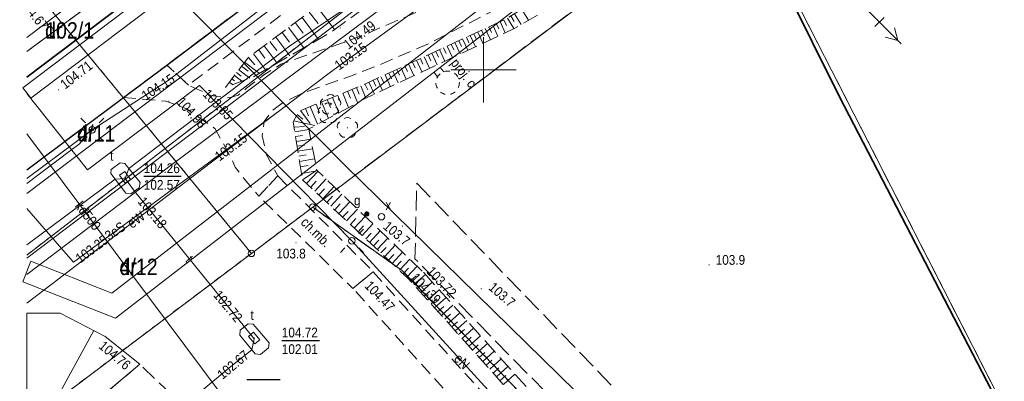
# Model space of a CAD drawing. Extents: x 7490163 to 7490671, y 5783984 to 5784563.
# Tile 5 of 43: x 7490264 to 7490340, y 5784326 to 5784354. Entities that reach past the tile are written whole.
import ezdxf
from ezdxf.enums import TextEntityAlignment as Align

# ---------------------------------------------------------------- set-up
doc = ezdxf.new("R2010")
doc.units = 0
doc.header["$MEASUREMENT"] = 0
for name, pattern in [('0.4_0.4', [0.8, 0.4, -0.4]), ('1.5_0.5', [2, 1.5, -0.5]), ('218-500', [1, 0.5, -0.5]), ('219-500', [0]), ('l219_500', [0]), ('l32_500', [0]), ('mz1.0_0.5', [1.5, 1, -0.5]), ('mz1.25_0.5', [1.75, 1.25, -0.5]), ('mz2.0_0.5', [2.5, 2, -0.5])]:
    doc.linetypes.add(name, pattern=pattern)
doc.layers.get('0').update_dxf_attribs({"linetype": 'CONTINUOUS', "lineweight": 5})
doc.layers.get('0').transparency = 0.8
for name, color, linetype, transparency in [('0-Inne (niezydentyfikowane)', 7, 'CONTINUOUS', 0.8), ('202-Punkt graniczny stabilizowany trwale', 7, 'CONTINUOUS', 0.8), ('203-Punkt załamania granicy działki nie stabilizowany', 7, 'CONTINUOUS', 0.8), ('210-Oznaczenie użytku', 7, 'CONTINUOUS', 0.8), ('211-Nr działki', 7, 'CONTINUOUS', 0.8), ('216-Granica obrębu', 7, 'CONTINUOUS', 0.8), ('217-Granica konturu klasyfikcyjnego', 7, 'CONTINUOUS', 0.8), ('218-Granica użytku', 7, 'CONTINUOUS', 0.8), ('219-Linia granicy', 7, 'CONTINUOUS', 0.8), ('chodnik (powierzchnia)', 7, 'CONTINUOUS', 0.8), ('chodnik (powierzchnia)-Atr17', 7, 'CONTINUOUS', 0.8), ('drzewo liściaste (punkt)', 7, 'CONTINUOUS', 0.8), ('jezdnia (powierzchnia)', 7, 'CONTINUOUS', 0.8), ('komora podziemna - przewód telekomunikacyjny (powierzchnia)', 7, 'CONTINUOUS', 0.8), ('krawężnik (linia)', 7, 'CONTINUOUS', 0.8), ('latarnia (punkt)', 7, 'CONTINUOUS', 0.8), ('ogrodzenie trwałe (linia)', 7, 'CONTINUOUS', 0.8), ('przewód ciepłowniczy - projektowany lub w budowie (linia) - ob. projektowany', 7, 'CONTINUOUS', 0.8), ('przewód ciepłowniczy - projektowany lub w budowie (linia) - ob. projektowany-Atr1', 7, 'CONTINUOUS', 0.8), ('przewód elektroenergetyczny (linia)', 7, 'CONTINUOUS', 0.8), ('przewód elektroenergetyczny (linia)-Atr1', 7, 'CONTINUOUS', 0.8), ('przewód elektroenergetyczny wysokiego napięcia (linia) - symbol', 7, 'CONTINUOUS', 0.8), ('przewód gazowy (linia)', 7, 'CONTINUOUS', 0.8), ('przewód kanalizacyjny (linia)', 7, 'CONTINUOUS', 0.8), ('przewód kanalizacyjny (linia)-Atr1', 7, 'CONTINUOUS', 0.8), ('przewód kanalizacyjny - projektowany lub w budowie (linia) - ob. projektowany', 7, 'CONTINUOUS', 0.8), ('przewód telekomunikacyjny (linia)', 7, 'CONTINUOUS', 0.8), ('przewód telekomunikacyjny (linia)-Atr1', 7, 'CONTINUOUS', 0.8), ('punkt o określonej wysokości (sieć elektroenergetyczna)', 7, 'CONTINUOUS', 0.8), ('punkt o określonej wysokości (sieć elektroenergetyczna)-Atr2', 7, 'CONTINUOUS', 0.8), ('punkt o określonej wysokości (sieć kanalizacyjna)-Atr2', 7, 'CONTINUOUS', 0.8), ('punkt o określonej wysokości (sieć telekomunikacyjna)', 7, 'CONTINUOUS', 0.8), ('punkt o określonej wysokości (sieć telekomunikacyjna)-Atr2', 7, 'CONTINUOUS', 0.8), ('punkt o określonej wysokości (sieć telekomunikacyjna)-Atr3', 7, 'CONTINUOUS', 0.8), ('punkt wysokościowy naturalny', 7, 'CONTINUOUS', 0.8), ('punkt wysokościowy naturalny-Atr2', 7, 'CONTINUOUS', 0.8), ('punkt wysokościowy sztuczny', 7, 'CONTINUOUS', 0.8), ('punkt wysokościowy sztuczny-Atr2', 7, 'CONTINUOUS', 0.8), ('skarpa nieumocniona (powierzchnia)', 7, 'CONTINUOUS', 0.8), ('skarpa umocniona (powierzchnia)', 7, 'CONTINUOUS', 0.8), ('studzienka okrągła - przewód niezidentyfikowany (punkt)', 7, 'CONTINUOUS', 0.8), ('studzienka okrągła - przewód niezidentyfikowany (punkt)-Atr17', 7, 'CONTINUOUS', 0.8), ('urządzenie techniczne projektowane lub w budowie (sieć ciepłownicza) - powierzchnia - ob. projektowany', 7, 'CONTINUOUS', 0.8), ('Wstawianie ramki sekcyjnej z opisem', 7, 'CONTINUOUS', 0.8), ('właz prostokątny - siec telekomunikacyjna (punkt)', 7, 'CONTINUOUS', 0.8), ('właz prostokątny - siec telekomunikacyjna (punkt)-Atr17', 7, 'CONTINUOUS', 0.8), ('zasuwa - siec gazowa (punkt)', 7, 'CONTINUOUS', 0.8), ('zasuwa - siec gazowa (punkt)-Atr17', 7, 'CONTINUOUS', 0.8), ('ścieżka (powierzchnia)', 7, 'CONTINUOUS', 0.8)]:
    doc.layers.add(name, color=color, linetype=linetype, transparency=transparency)
doc.styles.get("Standard").update_dxf_attribs({"font": 'txt', "width": 0.75})
doc.linetypes.add('902-500', pattern='A,3.75,0,[1,ksztalty.shx,S=0.5,R=0,X=0,Y=0],3.75', length=7.5)

# ---------------------------------------------------------------- blocks, each defined once
blk = doc.blocks.new('PW02')
at = {"linetype": 'Continuous', "lineweight": 13}
h = blk.add_hatch(color=0, dxfattribs=at)
edge = h.paths.add_edge_path()
edge.add_arc((0, 0), 0.045, 0, 360)
blk = doc.blocks.new('PW01')
at = {"linetype": 'Continuous', "lineweight": 13}
h = blk.add_hatch(color=0, dxfattribs=at)
edge = h.paths.add_edge_path()
edge.add_arc((0, 0), 0.045, 0, 360)
blk = doc.blocks.new('SM01')
at = {"color": 0, "linetype": 'Continuous', "lineweight": 13}
for p, q in [((-0.53, 0.531), (-0.883, 0.884)), ((0.531, 0.531), (0.884, 0.884)), ((-0.53, -0.53), (-0.883, -0.883)), ((0.531, -0.53), (0.884, -0.883))]:
    blk.add_line(p, q, dxfattribs=at)
blk.add_circle((0, 0), 0.25, dxfattribs=at)
blk = doc.blocks.new('US22B')
at = {"color": 0, "linetype": 'Continuous', "lineweight": 0}
blk.add_lwpolyline([(-0.375, -0.25), (0.375, -0.25), (0.375, 0.25), (-0.375, 0.25)], close=True, dxfattribs=at)
blk = doc.blocks.new('US25')
at = {"linetype": 'Continuous', "lineweight": 0}
h = blk.add_hatch(color=0, dxfattribs=at)
edge = h.paths.add_edge_path()
edge.add_arc((0, 0), 0.2, 0, 360)
blk = doc.blocks.new('US15')
at = {"color": 0, "linetype": 'Continuous', "lineweight": 13}
blk.add_circle((0, 0), 0.25, dxfattribs=at)
blk = doc.blocks.new('OP021')
at = {"linetype": 'Continuous', "lineweight": 13}
h = blk.add_hatch(color=0, dxfattribs=at)
edge = h.paths.add_edge_path()
edge.add_arc((0, 0), 0.05, 0, 360)
at = {"color": 0, "linetype": 'Continuous', "lineweight": 13}
for centre, start, end in [((0, 0.4), 49.272, 130.728), ((-0.38, 0.124), 121.308, 202.548), ((0.38, 0.124), 337.452, 58.692), ((-0.235, -0.324), 193.221, 274.871), ((0.235, -0.324), 265.129, 346.779)]:
    blk.add_arc(centre, 0.4, start, end, dxfattribs=at)
blk = doc.blocks.new('PE02')
at = {"color": 0, "linetype": 'Continuous', "lineweight": 13}
for p, q in [((10.35, 0), (0, 0)), ((8, -0.5), (8, 0.5)), ((10, 0), (9.134, 0.5)), ((10, 0), (9.134, -0.5))]:
    blk.add_line(p, q, dxfattribs=at)
blk = doc.blocks.new('203')
at = {"linetype": 'Continuous', "lineweight": 0}
h = blk.add_hatch(color=0, dxfattribs=at)
edge = h.paths.add_edge_path()
edge.add_arc((0, 0), 0.045, 0, 360)
blk = doc.blocks.new('202')
at = {"color": 0, "linetype": 'Continuous', "lineweight": 0}
blk.add_circle((0, 0), 0.25, dxfattribs=at)

msp = doc.modelspace()

# ---------------------------------------------------------------- linework, layer by layer
at = {"layer": '0-Inne (niezydentyfikowane)', "color": 7, "linetype": 'Continuous', "lineweight": 13}
for p, q in [((7490287.22, 5784354.87), (7490288.57, 5784353.09)), ((7490286.09, 5784354.02), (7490287.35, 5784352.33)), ((7490286.64, 5784354.43), (7490287.31, 5784353.56)), ((7490302.11, 5784354.14), (7490302.36, 5784353.72)), ((7490302.39, 5784354.3), (7490302.89, 5784353.47)), ((7490302.94, 5784354.64), (7490303.46, 5784353.8)), ((7490285.56, 5784353.62), (7490286.16, 5784352.81)), ((7490300.42, 5784353.3), (7490300.62, 5784352.87)), ((7490300.71, 5784353.43), (7490301.1, 5784352.58)), ((7490300.99, 5784353.57), (7490301.19, 5784353.14)), ((7490301.28, 5784353.7), (7490301.67, 5784352.84)), ((7490301.56, 5784353.83), (7490301.76, 5784353.4)), ((7490301.84, 5784353.97), (7490302.34, 5784353.16)), ((7490284.08, 5784352.52), (7490285.15, 5784351.08)), ((7490284.55, 5784352.87), (7490285.11, 5784352.12)), ((7490285.05, 5784353.24), (7490286.21, 5784351.68)), ((7490298.98, 5784352.64), (7490299.38, 5784351.77)), ((7490299.27, 5784352.77), (7490299.47, 5784352.34)), ((7490299.56, 5784352.9), (7490299.96, 5784352.04)), ((7490299.85, 5784353.04), (7490300.05, 5784352.61)), ((7490300.13, 5784353.17), (7490300.53, 5784352.31)), ((7490283.19, 5784351.85), (7490284.18, 5784350.52)), ((7490283.62, 5784352.18), (7490284.14, 5784351.49)), ((7490297.23, 5784351.83), (7490297.63, 5784350.95)), ((7490297.52, 5784351.96), (7490297.72, 5784351.53)), ((7490297.81, 5784352.1), (7490298.22, 5784351.22)), ((7490298.11, 5784352.23), (7490298.31, 5784351.8)), ((7490298.4, 5784352.37), (7490298.8, 5784351.5)), ((7490298.69, 5784352.5), (7490298.89, 5784352.07)), ((7490282.36, 5784351.24), (7490283.28, 5784350.01)), ((7490282.76, 5784351.54), (7490283.24, 5784350.9)), ((7490295.45, 5784351.01), (7490295.87, 5784350.12)), ((7490295.75, 5784351.15), (7490295.96, 5784350.7)), ((7490296.05, 5784351.28), (7490296.46, 5784350.4)), ((7490296.34, 5784351.42), (7490296.55, 5784350.98)), ((7490296.64, 5784351.56), (7490297.05, 5784350.67)), ((7490296.93, 5784351.69), (7490297.14, 5784351.25)), ((7490281.44, 5784350.28), (7490281.94, 5784349.9)), ((7490281.68, 5784350.6), (7490282.8, 5784349.74)), ((7490281.97, 5784350.94), (7490282.47, 5784350.39)), ((7490293.96, 5784350.32), (7490294.17, 5784349.87)), ((7490294.26, 5784350.46), (7490294.67, 5784349.56)), ((7490294.56, 5784350.6), (7490294.77, 5784350.15)), ((7490294.86, 5784350.74), (7490295.27, 5784349.84)), ((7490295.16, 5784350.87), (7490295.36, 5784350.43)), ((7490280.9, 5784349.58), (7490281.47, 5784349.14)), ((7490281.06, 5784349.79), (7490281.41, 5784349.52)), ((7490281.24, 5784350.01), (7490282.08, 5784349.37)), ((7490292.14, 5784349.48), (7490292.35, 5784349.03)), ((7490292.45, 5784349.62), (7490292.87, 5784348.71)), ((7490292.75, 5784349.76), (7490292.96, 5784349.31)), ((7490293.05, 5784349.9), (7490293.47, 5784349)), ((7490293.35, 5784350.04), (7490293.56, 5784349.59)), ((7490293.66, 5784350.18), (7490294.07, 5784349.28)), ((7490280.5, 5784349.06), (7490280.75, 5784348.87)), ((7490280.7, 5784349.32), (7490280.91, 5784349.16)), ((7490290.6, 5784348.78), (7490290.99, 5784347.83)), ((7490290.91, 5784348.92), (7490291.13, 5784348.46)), ((7490291.22, 5784349.06), (7490291.65, 5784348.14)), ((7490291.53, 5784349.2), (7490291.74, 5784348.74)), ((7490291.84, 5784349.34), (7490292.26, 5784348.43)), ((7490288.83, 5784348.05), (7490289.06, 5784347.48)), ((7490289.21, 5784348.21), (7490289.65, 5784347.12)), ((7490289.58, 5784348.36), (7490289.79, 5784347.83)), ((7490289.93, 5784348.5), (7490290.34, 5784347.49)), ((7490290.27, 5784348.64), (7490290.47, 5784348.15)), ((7490287.16, 5784347.37), (7490287.42, 5784346.71)), ((7490287.59, 5784347.55), (7490288.11, 5784346.28)), ((7490288.02, 5784347.72), (7490288.27, 5784347.11)), ((7490288.43, 5784347.89), (7490288.91, 5784346.71)), ((7490285.71, 5784346.57), (7490286.15, 5784346.23)), ((7490285.96, 5784346.88), (7490286.72, 5784345.9)), ((7490286.34, 5784347.04), (7490286.58, 5784346.47)), ((7490286.72, 5784347.19), (7490287.28, 5784345.83)), ((7490285.44, 5784346.1), (7490287.07, 5784345.73)), ((7490285.47, 5784345.62), (7490286.27, 5784345.67)), ((7490285.53, 5784345.26), (7490286.61, 5784345.43)), ((7490285.59, 5784344.89), (7490286.13, 5784344.98)), ((7490285.65, 5784344.52), (7490286.75, 5784344.7)), ((7490285.71, 5784344.15), (7490286.27, 5784344.24)), ((7490285.77, 5784343.77), (7490286.9, 5784343.95)), ((7490285.83, 5784343.38), (7490286.4, 5784343.48)), ((7490285.9, 5784342.99), (7490287.05, 5784343.18)), ((7490285.97, 5784342.57), (7490286.55, 5784342.67)), ((7490286.05, 5784342.06), (7490287.1, 5784342.24)), ((7490286.43, 5784341.29), (7490287.31, 5784342.23)), ((7490286.75, 5784341), (7490287.18, 5784341.47)), ((7490287.06, 5784340.71), (7490287.93, 5784341.64)), ((7490287.37, 5784340.42), (7490287.8, 5784340.88)), ((7490287.68, 5784340.13), (7490288.54, 5784341.06)), ((7490288.29, 5784339.56), (7490289.14, 5784340.48)), ((7490287.98, 5784339.84), (7490288.41, 5784340.31)), ((7490288.59, 5784339.28), (7490289.02, 5784339.73)), ((7490288.9, 5784338.99), (7490289.74, 5784339.9)), ((7490289.2, 5784338.71), (7490289.62, 5784339.16)), ((7490289.5, 5784338.43), (7490290.34, 5784339.33)), ((7490289.8, 5784338.15), (7490290.22, 5784338.6)), ((7490290.09, 5784337.88), (7490290.93, 5784338.77)), ((7490290.69, 5784337.32), (7490291.51, 5784338.21)), ((7490290.39, 5784337.6), (7490290.81, 5784338.04)), ((7490290.98, 5784337.05), (7490291.39, 5784337.49)), ((7490291.27, 5784336.78), (7490292.09, 5784337.66)), ((7490291.56, 5784336.51), (7490291.97, 5784336.94)), ((7490291.85, 5784336.24), (7490292.66, 5784337.11)), ((7490292.14, 5784335.97), (7490292.55, 5784336.4)), ((7490292.43, 5784335.7), (7490293.23, 5784336.56)), ((7490293, 5784335.17), (7490293.8, 5784336.02)), ((7490292.72, 5784335.43), (7490293.12, 5784335.86)), ((7490293.28, 5784334.9), (7490293.68, 5784335.33)), ((7490293.57, 5784334.64), (7490294.36, 5784335.49)), ((7490293.85, 5784334.38), (7490294.24, 5784334.8)), ((7490294.13, 5784334.12), (7490294.91, 5784334.96)), ((7490294.4, 5784333.83), (7490294.83, 5784334.22)), ((7490294.66, 5784333.54), (7490295.55, 5784334.33)), ((7490294.93, 5784333.24), (7490295.37, 5784333.64)), ((7490295.19, 5784332.95), (7490296.07, 5784333.74)), ((7490295.46, 5784332.65), (7490295.9, 5784333.05)), ((7490295.72, 5784332.36), (7490296.6, 5784333.15)), ((7490295.98, 5784332.06), (7490296.43, 5784332.46)), ((7490296.25, 5784331.77), (7490297.13, 5784332.56)), ((7490296.51, 5784331.47), (7490296.96, 5784331.87)), ((7490296.78, 5784331.18), (7490297.66, 5784331.97)), ((7490297.31, 5784330.59), (7490298.19, 5784331.39)), ((7490297.04, 5784330.89), (7490297.48, 5784331.28)), ((7490297.57, 5784330.3), (7490298.01, 5784330.69)), ((7490297.84, 5784330), (7490298.72, 5784330.8)), ((7490265.11, 5784320.88), (7490270.11, 5784330.03)), ((7490298.1, 5784329.71), (7490298.54, 5784330.11)), ((7490298.36, 5784329.42), (7490299.25, 5784330.21)), ((7490298.63, 5784329.12), (7490299.07, 5784329.52)), ((7490298.89, 5784328.83), (7490299.77, 5784329.62)), ((7490299.16, 5784328.53), (7490299.6, 5784328.93)), ((7490299.42, 5784328.24), (7490300.3, 5784329.03)), ((7490299.68, 5784327.95), (7490300.12, 5784328.34)), ((7490299.95, 5784327.65), (7490300.83, 5784328.44)), ((7490300.21, 5784327.36), (7490300.65, 5784327.75)), ((7490300.48, 5784327.06), (7490301.36, 5784327.86)), ((7490300.74, 5784326.77), (7490301.18, 5784327.17)), ((7490301, 5784326.48), (7490301.88, 5784327.27)), ((7490301.27, 5784326.18), (7490301.71, 5784326.58)), ((7490301.53, 5784325.89), (7490302.41, 5784326.68))]:
    msp.add_line(p, q, dxfattribs=at)
at = {"layer": '216-Granica obrębu', "color": 7, "linetype": 'l32_500', "lineweight": 35, "flags": 128}
for points in [[(7490413.255, 5784461.35), (7490268.73, 5784352.29)], [(7490268.73, 5784352.29), (7490264.97, 5784349.451)]]:
    msp.add_lwpolyline(points, dxfattribs=at)
at = {"layer": '217-Granica konturu klasyfikcyjnego', "color": 3, "linetype": '1.5_0.5', "lineweight": 18, "flags": 128}
for points in [[(7490319.23, 5784363.85), (7490286.9, 5784339.48)], [(7490366.63, 5784272), (7490321.02, 5784361.08)], [(7490286.9, 5784339.48), (7490293.78, 5784334.59)], [(7490293.78, 5784334.59), (7490301.44, 5784326.69)], [(7490301.44, 5784326.69), (7490315.76, 5784311.79)]]:
    msp.add_lwpolyline(points, dxfattribs=at)
at = {"layer": '218-Granica użytku', "color": 3, "linetype": '218-500', "lineweight": 18, "flags": 128}
for points in [[(7490268.73, 5784352.29), (7490413.255, 5784461.35)], [(7490275.58, 5784343.98), (7490400.92, 5784440.45)], [(7490319.23, 5784363.85), (7490286.9, 5784339.48)], [(7490366.63, 5784272), (7490321.02, 5784361.08)], [(7490266.49, 5784355), (7490268.73, 5784352.29)], [(7490264.97, 5784349.451), (7490268.73, 5784352.29)], [(7490268.73, 5784352.29), (7490275.58, 5784343.98)], [(7490275.58, 5784343.98), (7490264.97, 5784335.809)], [(7490275.58, 5784343.98), (7490282.2, 5784335.94)], [(7490286.9, 5784339.48), (7490282.2, 5784335.94)], [(7490286.9, 5784339.48), (7490293.78, 5784334.59)], [(7490282.2, 5784335.94), (7490264.97, 5784322.957)], [(7490293.78, 5784334.59), (7490301.44, 5784326.69)], [(7490301.44, 5784326.69), (7490315.76, 5784311.79)]]:
    msp.add_lwpolyline(points, dxfattribs=at)
at = {"layer": '219-Linia granicy', "color": 7, "linetype": 'l219_500', "lineweight": 18, "flags": 128}
for points in [[(7490413.255, 5784461.35), (7490268.73, 5784352.29)], [(7490268.73, 5784352.29), (7490264.97, 5784349.451)]]:
    msp.add_lwpolyline(points, dxfattribs=at)
at = {"layer": '219-Linia granicy', "color": 7, "linetype": '219-500', "lineweight": 18, "flags": 128}
for points in [[(7490413.255, 5784461.35), (7490268.73, 5784352.29)], [(7490400.92, 5784440.45), (7490275.58, 5784343.98)], [(7490319.23, 5784363.85), (7490286.9, 5784339.48)], [(7490321.02, 5784361.08), (7490366.63, 5784272)], [(7490268.73, 5784352.29), (7490266.49, 5784355)], [(7490264.97, 5784349.451), (7490268.73, 5784352.29)], [(7490268.73, 5784352.29), (7490275.58, 5784343.98)], [(7490264.97, 5784335.809), (7490275.58, 5784343.98)], [(7490282.2, 5784335.94), (7490275.58, 5784343.98)], [(7490282.2, 5784335.94), (7490286.9, 5784339.48)], [(7490286.9, 5784339.48), (7490293.78, 5784334.59)], [(7490264.97, 5784322.957), (7490282.2, 5784335.94)], [(7490293.78, 5784334.59), (7490301.44, 5784326.69)], [(7490301.44, 5784326.69), (7490315.76, 5784311.79)]]:
    msp.add_lwpolyline(points, dxfattribs=at)
at = {"layer": 'chodnik (powierzchnia)', "color": 7, "linetype": 'mz1.0_0.5', "lineweight": 18, "flags": 128}
for points in [[(7490277.37, 5784348.84), (7490275.71, 5784350.37), (7490316.12, 5784380.77), (7490378.18, 5784427.68), (7490379.54, 5784425.82), (7490360.51, 5784411.44)], [(7490284.22, 5784341.88), (7490291.54, 5784334.54), (7490289.99, 5784333.24), (7490282.77, 5784340.33)]]:
    msp.add_lwpolyline(points, close=True, dxfattribs=at)
for points in [[(7490364.803, 5784251.5), (7490343.21, 5784274.59), (7490321.64, 5784298.36), (7490289.99, 5784333.24), (7490291.53, 5784334.53)], [(7490291.53, 5784334.53), (7490323.11, 5784299.71), (7490345.23, 5784275.34), (7490367.536, 5784251.5)]]:
    msp.add_lwpolyline(points, dxfattribs=at)
at = {"layer": 'jezdnia (powierzchnia)', "color": 7, "linetype": '1.5_0.5', "lineweight": 18, "flags": 128}
for points in [[(7490264.97, 5784351.404), (7490276.12, 5784359.68), (7490305.84, 5784381.86), (7490341.91, 5784409.31), (7490372.91, 5784432.64), (7490378.92, 5784428.22), (7490378.18, 5784427.68), (7490316.12, 5784380.77), (7490275.71, 5784350.37), (7490272.4, 5784347.89), (7490264.97, 5784342.33)], [(7490264.97, 5784359.18), (7490265.38, 5784358.74), (7490266.16, 5784358.12), (7490267.03, 5784357.61), (7490267.35, 5784357.46), (7490268.29, 5784357.13), (7490269.27, 5784356.94), (7490270.27, 5784356.89), (7490271.01, 5784356.94), (7490271.98, 5784357.18), (7490272.92, 5784357.52), (7490273.58, 5784357.83), (7490276.12, 5784359.68), (7490264.97, 5784351.404)], [(7490390.818, 5784251.5), (7490364.31, 5784268.12), (7490350.15, 5784278.97), (7490294.75, 5784335.53), (7490294.88, 5784341.32)], [(7490294.88, 5784341.32), (7490322.49, 5784312.69), (7490353.12, 5784281.51), (7490358.42, 5784277.23), (7490361.49, 5784274.76), (7490366.36, 5784271.26), (7490398.861, 5784251.5)]]:
    msp.add_lwpolyline(points, dxfattribs=at)
msp.add_lwpolyline([(7490406.7, 5784302.4), (7490366.66, 5784272.61), (7490349.24, 5784305.67), (7490327.32, 5784347.94), (7490321.11, 5784360.45), (7490323.96, 5784363.02), (7490318.94, 5784373.06), (7490329.42, 5784380.46), (7490343.83, 5784366.09), (7490366.28, 5784344.31), (7490395.15, 5784316.36), (7490401.8, 5784308.38), (7490404.97, 5784304.36)], close=True, dxfattribs=at)
at = {"layer": 'komora podziemna - przewód telekomunikacyjny (powierzchnia)', "color": 30, "linetype": 'Continuous', "lineweight": 18, "flags": 128}
for points in [[(7490271.44, 5784342.37), (7490272.12, 5784342.88), (7490272.49, 5784342.83), (7490273.66, 5784341.36), (7490273.58, 5784340.97), (7490272.95, 5784340.51), (7490272.57, 5784340.56), (7490271.42, 5784342.05)], [(7490281.33, 5784330.05), (7490281.95, 5784330.54), (7490282.33, 5784330.51), (7490283.55, 5784329.08), (7490283.51, 5784328.7), (7490282.89, 5784328.19), (7490282.49, 5784328.24), (7490281.31, 5784329.66)]]:
    msp.add_lwpolyline(points, close=True, dxfattribs=at)
at = {"layer": 'krawężnik (linia)', "color": 7, "linetype": 'Continuous', "lineweight": 25, "flags": 128}
msp.add_lwpolyline([(7490264.97, 5784342.33), (7490272.4, 5784347.89), (7490275.71, 5784350.37), (7490316.12, 5784380.77), (7490378.18, 5784427.68)], dxfattribs=at)
at = {"layer": 'ogrodzenie trwałe (linia)', "color": 7, "linetype": '902-500', "lineweight": 35, "flags": 128}
msp.add_lwpolyline([(7490329.42, 5784380.46), (7490318.94, 5784373.06), (7490323.96, 5784363.02), (7490321.11, 5784360.45), (7490327.32, 5784347.94), (7490349.24, 5784305.67), (7490366.66, 5784272.61)], dxfattribs=at)
at = {"layer": 'przewód ciepłowniczy - projektowany lub w budowie (linia) - ob. projektowany', "color": 212, "linetype": 'CONTINUOUS', "lineweight": 18}
for p, q in [((7490271.492, 5784332.897), (7490305.21, 5784358.931)), ((7490271.768, 5784330.963), (7490307.55, 5784358.589)), ((7490265.281, 5784335.342), (7490264.97, 5784334.551)), ((7490265.281, 5784335.342), (7490271.492, 5784332.897)), ((7490264.659, 5784333.76), (7490264.97, 5784334.551)), ((7490264.659, 5784333.76), (7490271.768, 5784330.963))]:
    msp.add_line(p, q, dxfattribs=at)
at = {"layer": 'przewód ciepłowniczy - projektowany lub w budowie (linia) - ob. projektowany', "color": 212, "linetype": 'mz2.0_0.5', "lineweight": 18, "flags": 128}
for points in [[(7490296.48, 5784349.46), (7490296.23, 5784349.8)], [(7490296.71, 5784350.17), (7490296.95, 5784349.85)]]:
    msp.add_lwpolyline(points, dxfattribs=at)
at = {"layer": 'przewód elektroenergetyczny (linia)', "color": 1, "linetype": 'Continuous', "lineweight": 18, "flags": 128}
for points in [[(7490347.62, 5784402.73), (7490324.06, 5784384.96), (7490291.97, 5784360.94), (7490264.97, 5784340.522)], [(7490264.97, 5784332.117), (7490279.03, 5784342.85), (7490288.17, 5784349.76), (7490297.82, 5784356.79), (7490308, 5784364.19), (7490317.19, 5784371.09)], [(7490294.51, 5784363.83), (7490293.74, 5784363.04), (7490275.82, 5784349.19)], [(7490269.63, 5784342.34), (7490278.21, 5784348.81), (7490289.91, 5784336.9)], [(7490275.82, 5784349.19), (7490269.99, 5784345.41)], [(7490269.63, 5784342.34), (7490264.97, 5784348.187)], [(7490267.81, 5784336.12), (7490268.56, 5784335.26), (7490276.6, 5784341.2), (7490284.38, 5784346.9)], [(7490269.99, 5784345.41), (7490264.97, 5784341.664)], [(7490264.97, 5784341.298), (7490268.31, 5784343.82), (7490269, 5784344.33), (7490269.67, 5784345.19)], [(7490264.97, 5784339.368), (7490267.81, 5784336.12)], [(7490289.91, 5784336.9), (7490306.8, 5784318.41)]]:
    msp.add_lwpolyline(points, dxfattribs=at)
at = {"layer": 'przewód gazowy (linia)', "color": 40, "linetype": 'Continuous', "lineweight": 18, "flags": 128}
for points in [[(7490415.58, 5784438.75), (7490408.75, 5784434.24), (7490383.44, 5784415.98), (7490371.82, 5784432.53), (7490365.18, 5784428.12), (7490264.97, 5784352.472)], [(7490266.88, 5784364.55), (7490273.89, 5784358.37), (7490289.4, 5784342.66), (7490312.13, 5784320.41), (7490347, 5784286.34), (7490351.47, 5784281.95), (7490360.83, 5784272.73), (7490388.13, 5784255.69), (7490394.835, 5784251.5)]]:
    msp.add_lwpolyline(points, dxfattribs=at)
at = {"layer": 'przewód kanalizacyjny (linia)', "color": 34, "linetype": 'Continuous', "lineweight": 18, "flags": 128}
msp.add_lwpolyline([(7490264.97, 5784345.101), (7490279.8, 5784325.25), (7490280.35, 5784324.78)], dxfattribs=at)
at = {"layer": 'przewód kanalizacyjny - projektowany lub w budowie (linia) - ob. projektowany', "color": 34, "linetype": 'CONTINUOUS', "lineweight": 18}
for p, q in [((7490264.669, 5784348.634), (7490320.579, 5784390.849)), ((7490265.271, 5784347.836), (7490321.181, 5784390.051)), ((7490264.669, 5784348.634), (7490264.97, 5784348.235)), ((7490265.271, 5784347.836), (7490264.97, 5784348.235))]:
    msp.add_line(p, q, dxfattribs=at)
at = {"layer": 'przewód telekomunikacyjny (linia)', "color": 30, "linetype": 'Continuous', "lineweight": 18, "flags": 128}
for points in [[(7490417.08, 5784438.48), (7490405.93, 5784435.55), (7490392.7, 5784428.8), (7490368.27, 5784410.74), (7490322.61, 5784377.19), (7490302.6, 5784363.63), (7490285.11, 5784351.82), (7490272.8, 5784342.44), (7490272.51, 5784341.67)], [(7490276.16, 5784342.81), (7490308.91, 5784367.19), (7490322.07, 5784376.83), (7490330.22, 5784385)], [(7490264.97, 5784335.583), (7490318.88, 5784376.33), (7490319.72, 5784376.96)], [(7490276.16, 5784342.81), (7490264.97, 5784334.317)], [(7490272.51, 5784341.67), (7490271.75, 5784341.63), (7490264.97, 5784336.586)], [(7490282.42, 5784329.38), (7490281.68, 5784330.32), (7490273.22, 5784340.71), (7490272.51, 5784341.67)], [(7490264.97, 5784314.255), (7490280.61, 5784327.27), (7490282.24, 5784328.54), (7490282.42, 5784329.38)]]:
    msp.add_lwpolyline(points, dxfattribs=at)
at = {"layer": 'punkt o określonej wysokości (sieć kanalizacyjna)-Atr2', "color": 7, "flags": 128}
msp.add_lwpolyline([(7490281.85, 5784326.28), (7490284.411, 5784326.28)], dxfattribs=at)
at = {"layer": 'punkt o określonej wysokości (sieć telekomunikacyjna)-Atr2', "color": 7, "flags": 128}
for points in [[(7490273.946, 5784341.857), (7490276.8, 5784341.857)], [(7490284.533, 5784329.266), (7490287.413, 5784329.266)]]:
    msp.add_lwpolyline(points, dxfattribs=at)
at = {"layer": 'skarpa nieumocniona (powierzchnia)', "color": 7, "linetype": 'mz1.25_0.5', "lineweight": 18, "flags": 128}
for points in [[(7490319.47, 5784374.86), (7490309.93, 5784368.51), (7490288.18, 5784352.81), (7490282.32, 5784349.46), (7490280.2, 5784348.66), (7490281.92, 5784350.91), (7490286.27, 5784354.15), (7490307.15, 5784370.03), (7490318.34, 5784378.54)], [(7490339.19, 5784373.3), (7490337.45, 5784371.61), (7490333.94, 5784376.37), (7490313.71, 5784361.23), (7490307.67, 5784356.25), (7490302.41, 5784353.19), (7490290.92, 5784347.8), (7490286.6, 5784345.47), (7490287.22, 5784342.32), (7490286.13, 5784341.57), (7490285.4, 5784346.02), (7490285.86, 5784346.84), (7490290.66, 5784348.8), (7490301.74, 5784353.91), (7490307.18, 5784357.23), (7490313.1, 5784361.91), (7490334.73, 5784377.76)], [(7490295.42, 5784334.47), (7490311.56, 5784316.49), (7490325.14, 5784301.47), (7490336.96, 5784287.14), (7490324.48, 5784300.94), (7490310.82, 5784315.55), (7490294.2, 5784334.05), (7490286.13, 5784341.57), (7490287.22, 5784342.32)], [(7490294.33, 5784307.7), (7490321.68, 5784277.74), (7490346.1, 5784251.5), (7490340.39, 5784251.5), (7490316.4, 5784273.14), (7490286.91, 5784300.44), (7490275.05, 5784311.54), (7490269.89, 5784314.31), (7490264.97, 5784319.98), (7490264.97, 5784320.06), (7490273.63, 5784327.44)]]:
    msp.add_lwpolyline(points, close=True, dxfattribs=at)
at = {"layer": 'skarpa umocniona (powierzchnia)', "color": 7, "linetype": 'Continuous', "lineweight": 18, "flags": 128}
msp.add_lwpolyline([(7490267.53, 5784331.35), (7490270.99, 5784329.58), (7490273.63, 5784327.44), (7490265.55, 5784320.64), (7490264.97, 5784320.96), (7490264.97, 5784331.36)], close=True, dxfattribs=at)
at = {"layer": 'urządzenie techniczne projektowane lub w budowie (sieć ciepłownicza) - powierzchnia - ob. projektowany', "color": 212, "linetype": '0.4_0.4', "lineweight": 18, "flags": 128}
msp.add_lwpolyline([(7490298.16, 5784349.01), (7490298.15, 5784348.92), (7490298.14, 5784348.84), (7490298.12, 5784348.75), (7490298.09, 5784348.67), (7490298.05, 5784348.59), (7490298.01, 5784348.51), (7490297.95, 5784348.44), (7490297.9, 5784348.37), (7490297.83, 5784348.32), (7490297.76, 5784348.26), (7490297.68, 5784348.22), (7490297.6, 5784348.18), (7490297.52, 5784348.15), (7490297.43, 5784348.13), (7490297.35, 5784348.12), (7490297.26, 5784348.11), (7490297.17, 5784348.12), (7490297.08, 5784348.13), (7490297, 5784348.15), (7490296.91, 5784348.18), (7490296.83, 5784348.22), (7490296.76, 5784348.26), (7490296.69, 5784348.32), (7490296.62, 5784348.37), (7490296.56, 5784348.44), (7490296.51, 5784348.51), (7490296.47, 5784348.59), (7490296.43, 5784348.67), (7490296.4, 5784348.75), (7490296.38, 5784348.84), (7490296.36, 5784348.92), (7490296.36, 5784349.01), (7490296.36, 5784349.1), (7490296.38, 5784349.19), (7490296.4, 5784349.27), (7490296.43, 5784349.36), (7490296.47, 5784349.44), (7490296.51, 5784349.51), (7490296.56, 5784349.58), (7490296.62, 5784349.65), (7490296.69, 5784349.71), (7490296.76, 5784349.76), (7490296.83, 5784349.8), (7490296.91, 5784349.84), (7490297, 5784349.87), (7490297.08, 5784349.89), (7490297.17, 5784349.91), (7490297.26, 5784349.91), (7490297.35, 5784349.91), (7490297.43, 5784349.89), (7490297.52, 5784349.87), (7490297.6, 5784349.84), (7490297.68, 5784349.8), (7490297.76, 5784349.76), (7490297.83, 5784349.71), (7490297.9, 5784349.65), (7490297.95, 5784349.58), (7490298.01, 5784349.51), (7490298.05, 5784349.44), (7490298.09, 5784349.36), (7490298.12, 5784349.27), (7490298.14, 5784349.19), (7490298.15, 5784349.1)], close=True, dxfattribs=at)
at = {"layer": 'Wstawianie ramki sekcyjnej z opisem', "color": 7, "linetype": 'Continuous', "lineweight": 13, "flags": 128}
for points in [[(7490300, 5784347.5), (7490300, 5784352.5)], [(7490297.5, 5784350), (7490302.5, 5784350)]]:
    msp.add_lwpolyline(points, dxfattribs=at)
at = {"layer": 'ścieżka (powierzchnia)', "color": 7, "linetype": 'mz1.0_0.5', "lineweight": 18, "flags": 128}
msp.add_lwpolyline([(7490284.22, 5784341.88), (7490282.77, 5784340.33), (7490281.64, 5784341.66), (7490280.96, 5784342.54), (7490280.69, 5784343.17), (7490279.42, 5784345.49), (7490277.2, 5784347.03), (7490275.63, 5784347.6), (7490272.4, 5784347.89), (7490275.71, 5784350.37), (7490277.37, 5784348.84), (7490279.1, 5784348.03), (7490280.51, 5784347.87), (7490281.19, 5784348.06), (7490281.82, 5784348.59), (7490283.16, 5784349.63), (7490284.46, 5784350.43), (7490285.91, 5784350.94), (7490289.03, 5784352.01), (7490290.83, 5784352.68), (7490295.09, 5784354.51), (7490299.76, 5784356.91), (7490305.23, 5784360.52), (7490310.8, 5784364.66), (7490331.56, 5784380.29), (7490346.01, 5784391.19), (7490366.77, 5784406.78), (7490386.54, 5784421.41), (7490387.3, 5784422.02), (7490389.51, 5784423.85), (7490393.17, 5784426.96), (7490394.74, 5784425.56), (7490395.46, 5784424.98), (7490395.45, 5784424.97), (7490395.21, 5784424.65), (7490395.03, 5784424.29), (7490394.94, 5784423.9), (7490394.93, 5784423.84), (7490394.93, 5784423.44), (7490395.02, 5784423.05), (7490395.18, 5784422.68), (7490395.7, 5784421.98), (7490398.19, 5784419.95), (7490396.44, 5784417.92), (7490393.86, 5784420.16), (7490392.72, 5784420.5), (7490391.21, 5784420.61), (7490389.68, 5784420.31), (7490388.65, 5784419.74), (7490368.34, 5784404.76), (7490347.63, 5784389.17), (7490333.18, 5784378.3), (7490312.4, 5784362.7), (7490306.48, 5784358.27), (7490301.28, 5784354.82), (7490295.95, 5784352.08), (7490292.05, 5784350.4), (7490289.96, 5784349.58), (7490286.31, 5784348.3), (7490284.57, 5784347.46), (7490283.76, 5784346.84), (7490283.19, 5784346.04), (7490283.03, 5784344.95), (7490283.34, 5784343.55)], close=True, dxfattribs=at)

# ---------------------------------------------------------------- block references
at = {"layer": '202-Punkt graniczny stabilizowany trwale', "color": 7, "linetype": 'Continuous', "lineweight": 18}
for p in [(7490286.9, 5784339.48), (7490282.2, 5784335.94)]:
    msp.add_blockref('202', p, dxfattribs=at)
at = {"layer": '203-Punkt załamania granicy działki nie stabilizowany', "color": 7, "linetype": 'Continuous', "lineweight": 18}
for p in [(7490268.73, 5784352.29), (7490275.58, 5784343.98), (7490293.78, 5784334.59), (7490301.44, 5784326.69)]:
    msp.add_blockref('203', p, dxfattribs=at)
at = {"layer": 'drzewo liściaste (punkt)', "color": 94, "linetype": 'Continuous', "lineweight": 13}
for p in [(7490288.27, 5784347.32), (7490288.1, 5784346.68), (7490289.57, 5784345.56)]:
    msp.add_blockref('OP021', p, dxfattribs=at)
at = {"layer": 'latarnia (punkt)', "color": 7, "linetype": 'Continuous', "lineweight": 18}
for p in [(7490269.99, 5784345.41), (7490289.91, 5784336.9)]:
    msp.add_blockref('SM01', p, dxfattribs=at)
at = {"layer": 'przewód elektroenergetyczny wysokiego napięcia (linia) - symbol', "color": 1, "linetype": 'Continuous', "lineweight": 18, "rotation": 314.907}
msp.add_blockref('PE02', (7490324.73, 5784359.34), dxfattribs=at)
at = {"layer": 'punkt o określonej wysokości (sieć elektroenergetyczna)', "color": 1, "linetype": 'Continuous', "lineweight": 13}
for p in [(7490288.17, 5784349.76), (7490275.82, 5784349.19), (7490278.21, 5784348.81), (7490279.03, 5784342.85), (7490268.56, 5784335.26)]:
    msp.add_blockref('PW01', p, dxfattribs=at)
at = {"layer": 'punkt o określonej wysokości (sieć telekomunikacyjna)', "color": 30, "linetype": 'Continuous', "lineweight": 13}
for p, rotation in [((7490272.5, 5784341.77), 124.763), ((7490282.42, 5784329.45), 130.026)]:
    msp.add_blockref('PW01', p, dxfattribs=dict(at, rotation=rotation))
for p in [(7490273.22, 5784340.71), (7490281.68, 5784330.32), (7490282.24, 5784328.54)]:
    msp.add_blockref('PW01', p, dxfattribs=at)
at = {"layer": 'punkt wysokościowy naturalny', "color": 7, "linetype": 'Continuous', "lineweight": 13}
for p in [(7490293.79, 5784338.03), (7490285.62, 5784336.75), (7490317.32, 5784335.06), (7490299.83, 5784333.23)]:
    msp.add_blockref('PW01', p, dxfattribs=at)
at = {"layer": 'punkt wysokościowy sztuczny', "color": 7, "linetype": 'Continuous', "lineweight": 13}
for p in [(7490266.45, 5784353.05), (7490289.01, 5784353.21), (7490267.41, 5784348.48), (7490275.86, 5784347.61), (7490291.53, 5784334.53), (7490295.42, 5784334.47), (7490294.2, 5784334.05), (7490270.99, 5784329.58)]:
    msp.add_blockref('PW02', p, dxfattribs=at)
at = {"layer": 'studzienka okrągła - przewód niezidentyfikowany (punkt)', "color": 7, "linetype": 'Continuous', "lineweight": 18}
msp.add_blockref('US15', (7490292.18, 5784338.75), dxfattribs=at)
at = {"layer": 'właz prostokątny - siec telekomunikacyjna (punkt)', "color": 7, "linetype": 'Continuous', "lineweight": 18}
for p, rotation in [((7490272.5, 5784341.77), 124.763), ((7490282.42, 5784329.45), 130.026)]:
    msp.add_blockref('US22B', p, dxfattribs=dict(at, rotation=rotation))
at = {"layer": 'zasuwa - siec gazowa (punkt)', "color": 7, "linetype": 'Continuous', "lineweight": 13, "rotation": 179.583}
msp.add_blockref('US25', (7490291.06, 5784338.96), dxfattribs=at)

# ---------------------------------------------------------------- texts
at = {"layer": '210-Oznaczenie użytku', "color": 3, "linetype": 'Continuous', "lineweight": 18, "width": 0.9}
for p in [(7490266.37, 5784352.4), (7490268.83, 5784344.51), (7490272.08, 5784334.28)]:
    msp.add_text('dr', height=1.25, dxfattribs=at).set_placement(p)
at = {"layer": '211-Nr działki', "color": 7, "linetype": 'Continuous', "lineweight": 18, "width": 0.9}
for s, p in [('102/1', (7490266.37, 5784352.4)), ('4/11', (7490268.83, 5784344.51)), ('4/12', (7490272.08, 5784334.28))]:
    msp.add_text(s, height=1.25, dxfattribs=at).set_placement(p)
at = {"layer": 'chodnik (powierzchnia)-Atr17', "color": 7, "width": 0.9}
msp.add_text('ch.mb.', height=0.75, rotation=315.481, dxfattribs=at).set_placement((7490287.155, 5784337.56), align=Align.MIDDLE_CENTER)
at = {"layer": 'przewód ciepłowniczy - projektowany lub w budowie (linia) - ob. projektowany-Atr1', "color": 212, "width": 0.9}
msp.add_text('proj. c', height=0.75, rotation=307.833, dxfattribs=at).set_placement((7490298.49, 5784349.77), align=Align.MIDDLE_CENTER)
at = {"layer": 'przewód elektroenergetyczny (linia)-Atr1', "color": 1, "width": 0.9}
for s, rotation, p in [('eW', 37.341, (7490273.357, 5784338.515)), ('3eS', 34.663, (7490271.737, 5784337.651)), ('eN', 313.374, (7490298.355, 5784327.655))]:
    msp.add_text(s, height=0.75, rotation=rotation, dxfattribs=at).set_placement(p, align=Align.MIDDLE_CENTER)
at = {"layer": 'przewód kanalizacyjny (linia)-Atr1', "color": 34, "width": 0.9}
msp.add_text('kd500', height=0.75, rotation=307.725, dxfattribs=at).set_placement((7490269.664, 5784338.818), align=Align.MIDDLE_CENTER)
at = {"layer": 'przewód telekomunikacyjny (linia)-Atr1', "color": 30, "width": 0.9}
msp.add_text('t', height=0.75, rotation=310.12, dxfattribs=at).set_placement((7490277.452, 5784335.513), align=Align.MIDDLE_CENTER)
at = {"layer": 'punkt o określonej wysokości (sieć elektroenergetyczna)-Atr2', "color": 1, "width": 0.9}
for s, rotation, p in [('103.15', 35.684, (7490288.707, 5784350.246)), ('104.15', 32.633, (7490273.884, 5784347.941)), ('103.85', 313.842, (7490278.679, 5784348.346)), ('103.15', 36.754, (7490279.524, 5784343.267)), ('103.25', 36.607, (7490268.84, 5784335.448))]:
    msp.add_text(s, height=0.75, rotation=rotation, dxfattribs=at).set_placement(p, align=Align.MIDDLE_LEFT)
at = {"layer": 'punkt o określonej wysokości (sieć telekomunikacyjna)-Atr2', "color": 30, "width": 0.9}
for s, p in [('104.26', (7490273.946, 5784341.865)), ('104.72', (7490284.533, 5784329.274))]:
    msp.add_text(s, height=0.75, dxfattribs=at).set_placement(p, align=Align.BOTTOM_LEFT)
for s, rotation, p in [('103.18', 309.873, (7490273.723, 5784340.118)), ('102.72', 309.873, (7490279.524, 5784332.948)), ('102.67', 39.772, (7490279.737, 5784326.518))]:
    msp.add_text(s, height=0.75, rotation=rotation, dxfattribs=at).set_placement(p, align=Align.MIDDLE_LEFT)
at = {"layer": 'punkt o określonej wysokości (sieć telekomunikacyjna)-Atr3', "color": 30, "width": 0.9}
for s, p in [('102.57', (7490273.946, 5784340.589)), ('102.01', (7490284.533, 5784327.998))]:
    msp.add_text(s, height=0.75, dxfattribs=at).set_placement(p, align=Align.BOTTOM_LEFT)
at = {"layer": 'punkt wysokościowy naturalny-Atr2', "color": 7, "width": 0.9}
for rotation, p in [(320.283, (7490292.242, 5784337.893)), (318.914, (7490300.332, 5784333.228))]:
    msp.add_text('103.7', height=0.75, rotation=rotation, dxfattribs=at).set_placement(p)
for s, p in [('103.8', (7490284.108, 5784335.548)), ('103.9', (7490317.819, 5784335.062))]:
    msp.add_text(s, height=0.75, dxfattribs=at).set_placement(p)
at = {"layer": 'punkt wysokościowy sztuczny-Atr2', "color": 7, "width": 0.9}
for s, rotation, p in [('104.67', 308.409, (7490264.373, 5784355.139)), ('104.49', 38.171, (7490289.643, 5784351.534)), ('104.71', 37.741, (7490267.907, 5784348.481)), ('104.98', 312.951, (7490276.411, 5784347.474)), ('104.39', 312.951, (7490294.377, 5784334.009)), ('103.72', 312.951, (7490295.581, 5784334.505)), ('104.47', 313.446, (7490290.83, 5784333.401)), ('104.76', 319.777, (7490270.423, 5784328.734))]:
    msp.add_text(s, height=0.75, rotation=rotation, dxfattribs=at).set_placement(p)
at = {"layer": 'studzienka okrągła - przewód niezidentyfikowany (punkt)-Atr17', "color": 7, "width": 0.9}
msp.add_text('x', height=0.75, dxfattribs=at).set_placement((7490292.933, 5784339.271), align=Align.RIGHT)
at = {"layer": 'właz prostokątny - siec telekomunikacyjna (punkt)-Atr17', "color": 7, "width": 0.9}
for p in [(7490271.36, 5784343.413), (7490282.127, 5784331.207)]:
    msp.add_text('t', height=0.75, dxfattribs=at).set_placement(p, align=Align.MIDDLE_LEFT)
at = {"layer": 'zasuwa - siec gazowa (punkt)-Atr17', "color": 7, "width": 0.9}
msp.add_text('g', height=0.75, dxfattribs=at).set_placement((7490290.07, 5784340.001), align=Align.MIDDLE_LEFT)

doc.saveas('drawing.dxf')
